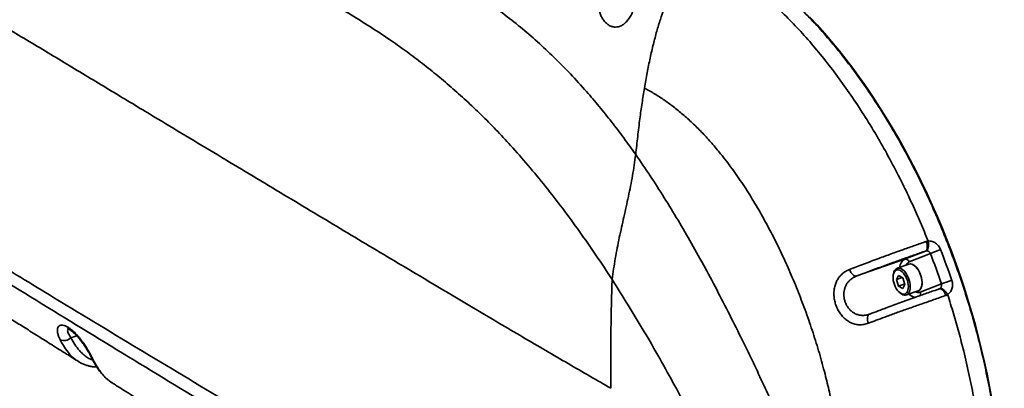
# Model space of a CAD drawing. Header units: millimetres. Extents: x -10540 to 6039, y -7467 to 6433.
# Tile 220 of 236: x 5838 to 5867, y -6883 to -6872. Entities that reach past the tile are written whole.
import ezdxf

# ---------------------------------------------------------------- set-up
doc = ezdxf.new("R2010")
doc.units = ezdxf.units.MM
doc.header["$LTSCALE"] = 8

msp = doc.modelspace()

# ---------------------------------------------------------------- linework, layer by layer
at = {"color": 7, "linetype": 'Continuous', "lineweight": 35}
for p, q in [((5864.109, -6879.031), (5864.727, -6878.785)), ((5864.747, -6878.781), (5864.727, -6878.785)), ((5864.109, -6879.031), (5862.683, -6879.528)), ((5864.878, -6878.859), (5864.246, -6879.111)), ((5864.237, -6879.177), (5863.888, -6879.299)), ((5864.271, -6879.165), (5864.237, -6879.177)), ((5863.785, -6879.434), (5863.775, -6879.472)), ((5863.867, -6879.632), (5863.929, -6879.509)), ((5864.035, -6879.573), (5863.867, -6879.632)), ((5863.93, -6879.83), (5863.867, -6879.632)), ((5863.929, -6879.509), (5864.054, -6879.585)), ((5864.054, -6879.585), (5864.117, -6879.783)), ((5864.112, -6879.766), (5863.93, -6879.83)), ((5864.055, -6879.905), (5863.93, -6879.83)), ((5864.117, -6879.783), (5864.055, -6879.905)), ((5864.164, -6880.092), (5864.514, -6879.97)), ((5864.514, -6879.97), (5864.547, -6879.959)), ((5864.572, -6880.013), (5865.205, -6879.762)), ((5865.136, -6879.914), (5865.14, -6879.912)), ((5865.143, -6879.91), (5865.154, -6879.905)), ((5863.968, -6880.026), (5863.999, -6880.05)), ((5863.056, -6880.668), (5863.069, -6880.664)), ((5839.457, -6881.308), (5839.286, -6881.367)), ((5839.512, -6882.078), (5839.502, -6882.073)), ((5840.506, -6882.706), (5840.511, -6882.709))]:
    msp.add_line(p, q, dxfattribs=at)
at = {"color": 7, "linetype": 'Continuous', "lineweight": 35, "flags": 128}
for points in [[(5861.284, -6871.813), (5861.503, -6872.048), (5861.72, -6872.29), (5861.935, -6872.541), (5862.148, -6872.799), (5862.358, -6873.064), (5862.565, -6873.337), (5862.769, -6873.616), (5862.97, -6873.902), (5863.168, -6874.195), (5863.362, -6874.493), (5863.553, -6874.798), (5863.74, -6875.108), (5863.923, -6875.424), (5864.102, -6875.745), (5864.277, -6876.071), (5864.448, -6876.402), (5864.614, -6876.736), (5864.776, -6877.076), (5864.933, -6877.418), (5865.085, -6877.765), (5865.232, -6878.114), (5865.374, -6878.467), (5865.511, -6878.822), (5865.642, -6879.18), (5865.768, -6879.54), (5865.888, -6879.902), (5866.003, -6880.265), (5866.112, -6880.629), (5866.215, -6880.994), (5866.312, -6881.36), (5866.403, -6881.726), (5866.488, -6882.092), (5866.567, -6882.458), (5866.64, -6882.823), (5866.707, -6883.188)], [(5864.754, -6878.5), (5864.769, -6878.546), (5864.78, -6878.593), (5864.785, -6878.639), (5864.784, -6878.681), (5864.778, -6878.718), (5864.766, -6878.749), (5864.749, -6878.772), (5864.727, -6878.785)], [(5862.47, -6879.333), (5862.488, -6879.378), (5862.511, -6879.42), (5862.537, -6879.457), (5862.566, -6879.488), (5862.596, -6879.512), (5862.626, -6879.526), (5862.656, -6879.532), (5862.683, -6879.528)], [(5864.22, -6879.844), (5864.216, -6879.786), (5864.206, -6879.725), (5864.19, -6879.663), (5864.168, -6879.603), (5864.141, -6879.545), (5864.11, -6879.493), (5864.075, -6879.446), (5864.038, -6879.407), (5864, -6879.377), (5863.962, -6879.356), (5863.924, -6879.346), (5863.888, -6879.345), (5863.856, -6879.355), (5863.827, -6879.376), (5863.803, -6879.405), (5863.784, -6879.444), (5863.772, -6879.49), (5863.765, -6879.542), (5863.766, -6879.599), (5863.772, -6879.659), (5863.786, -6879.721), (5863.805, -6879.782), (5863.829, -6879.841), (5863.858, -6879.896), (5863.891, -6879.946), (5863.927, -6879.989), (5863.965, -6880.023), (5864.003, -6880.049), (5864.042, -6880.065), (5864.079, -6880.07), (5864.113, -6880.065), (5864.144, -6880.05), (5864.17, -6880.025), (5864.192, -6879.991), (5864.207, -6879.949), (5864.217, -6879.899), (5864.22, -6879.844)], [(5863.785, -6879.434), (5863.792, -6879.409), (5863.811, -6879.367), (5863.835, -6879.334), (5863.864, -6879.31), (5863.898, -6879.296), (5863.934, -6879.292), (5863.973, -6879.299), (5864.014, -6879.316), (5864.054, -6879.343), (5864.094, -6879.379), (5864.132, -6879.423), (5864.168, -6879.475), (5864.199, -6879.532), (5864.227, -6879.593), (5864.249, -6879.657), (5864.265, -6879.722), (5864.275, -6879.786), (5864.278, -6879.848)], [(5864.237, -6879.177), (5864.248, -6879.174), (5864.284, -6879.17), (5864.323, -6879.177), (5864.364, -6879.194), (5864.404, -6879.221), (5864.444, -6879.257), (5864.482, -6879.302), (5864.518, -6879.353), (5864.549, -6879.41), (5864.576, -6879.471), (5864.598, -6879.535), (5864.615, -6879.6), (5864.625, -6879.664), (5864.628, -6879.726)], [(5864.237, -6879.177), (5864.239, -6879.177), (5864.275, -6879.17), (5864.313, -6879.175), (5864.353, -6879.189), (5864.394, -6879.214), (5864.434, -6879.247), (5864.473, -6879.29), (5864.509, -6879.339), (5864.542, -6879.395), (5864.57, -6879.455), (5864.593, -6879.519), (5864.611, -6879.584), (5864.623, -6879.648), (5864.628, -6879.711), (5864.627, -6879.77), (5864.619, -6879.824), (5864.605, -6879.872), (5864.585, -6879.911), (5864.559, -6879.942), (5864.529, -6879.964), (5864.514, -6879.97)], [(5864.278, -6879.848), (5864.275, -6879.906), (5864.266, -6879.958), (5864.25, -6880.004), (5864.229, -6880.042), (5864.202, -6880.071), (5864.171, -6880.09), (5864.136, -6880.098), (5864.098, -6880.097), (5864.058, -6880.085), (5864.017, -6880.063), (5863.999, -6880.05)], [(5864.628, -6879.726), (5864.625, -6879.784), (5864.616, -6879.837), (5864.6, -6879.882), (5864.579, -6879.92), (5864.552, -6879.949), (5864.521, -6879.968), (5864.514, -6879.97)], [(5865.136, -6879.914), (5865.161, -6879.909), (5865.188, -6879.914), (5865.216, -6879.928), (5865.245, -6879.952), (5865.272, -6879.983), (5865.297, -6880.02), (5865.319, -6880.063), (5865.336, -6880.108)], [(5863.024, -6880.936), (5863.01, -6880.891), (5863.001, -6880.845), (5862.999, -6880.802), (5863.002, -6880.762), (5863.011, -6880.727), (5863.026, -6880.698), (5863.046, -6880.677), (5863.069, -6880.664)], [(5839.961, -6882.046), (5839.937, -6882.026), (5839.921, -6882.003)]]:
    msp.add_lwpolyline(points, dxfattribs=at)
at = {"color": 7, "linetype": 'Continuous', "lineweight": 35}
for centre, radius, start, end in [((5866.361, -6882.14), 3.601, 109.142, 114.3276), ((5842.024, -6887.646), 24.81, 18.7811, 21.0387), ((5864.253, -6879.288), 0.294, 119.326, 177.2826), ((5864.136, -6879.142), 0.114, 15.7065, 103.9732), ((5864.324, -6879.278), 0.184, 115.0559, 157.1169), ((5842.141, -6887.605), 24.361, 18.7811, 21.0387), ((5860.345, -6864.83), 15.702, 288.0276, 289.2161), ((5864.517, -6879.846), 0.177, 240.5614, 288.3698), ((5864.495, -6879.815), 0.362, 224.1471, 257.7785), ((5864.455, -6880.059), 0.126, 333.6351, 21.2134), ((5839.078, -6881.161), 0.292, 247.7302, 315.233)]:
    msp.add_arc(centre, radius, start, end, dxfattribs=at)
for points, knots in [([(5856.102, -6875.91), (5855.983, -6875.744), (5855.747, -6875.412), (5855.384, -6874.935), (5855.015, -6874.474), (5854.607, -6873.995), (5854.16, -6873.504), (5853.672, -6873.008), (5853.175, -6872.543), (5852.667, -6872.106), (5852.147, -6871.697), (5851.617, -6871.313), (5851.082, -6870.955), (5850.462, -6870.566), (5849.462, -6869.978), (5847.534, -6868.84), (5844.775, -6867.196), (5841.635, -6865.304), (5838.672, -6863.491), (5835.873, -6861.763), (5832.608, -6859.746), (5828.863, -6857.446), (5826.039, -6855.726), (5824.627, -6854.866)], [0, 0, 0, 0, 0.012924, 0.025857, 0.03879, 0.051713, 0.067928, 0.084159, 0.100392, 0.116609, 0.133271, 0.149943, 0.16662, 0.18329, 0.207649, 0.259177, 0.362236, 0.465295, 0.554412, 0.643531, 0.732649, 0.866325, 1, 1, 1, 1]), ([(5855.398, -6879.635), (5855.239, -6879.391), (5854.92, -6878.904), (5854.429, -6878.2), (5853.929, -6877.517), (5853.42, -6876.86), (5852.902, -6876.231), (5852.408, -6875.668), (5851.94, -6875.167), (5851.499, -6874.722), (5851.054, -6874.298), (5850.605, -6873.895), (5850.152, -6873.513), (5849.696, -6873.151), (5849.237, -6872.808), (5848.712, -6872.438), (5848.121, -6872.051), (5847.464, -6871.646), (5846.089, -6870.83), (5844.002, -6869.593), (5841.214, -6867.923), (5838.438, -6866.249), (5834.762, -6864.009), (5829.894, -6861.019), (5825.922, -6858.598), (5823.787, -6857.297)], [0, 0, 0, 0, 0.017563, 0.035158, 0.052768, 0.070376, 0.087967, 0.105527, 0.119829, 0.134139, 0.148449, 0.162751, 0.177042, 0.191339, 0.205638, 0.21993, 0.240149, 0.260373, 0.280597, 0.367033, 0.453469, 0.539904, 0.62634, 0.799208, 1, 1, 1, 1]), ([(5823.468, -6863.756), (5823.841, -6863.98), (5824.591, -6864.433), (5825.725, -6865.116), (5826.873, -6865.808), (5828.034, -6866.508), (5829.327, -6867.287), (5830.752, -6868.145), (5832.305, -6869.081), (5833.774, -6869.966), (5835.154, -6870.798), (5836.443, -6871.575), (5837.725, -6872.348), (5838.997, -6873.115), (5840.256, -6873.874), (5841.412, -6874.571), (5842.466, -6875.206), (5843.419, -6875.779), (5844.357, -6876.344), (5845.281, -6876.899), (5846.189, -6877.445), (5847.08, -6877.979), (5847.953, -6878.503), (5848.808, -6879.014), (5849.643, -6879.512), (5850.457, -6879.997), (5851.251, -6880.468), (5852.009, -6880.916), (5852.731, -6881.342), (5853.418, -6881.745), (5854.085, -6882.135), (5854.73, -6882.51), (5855.155, -6882.755), (5855.363, -6882.875)], [0, 0, 0, 0, 0.03517, 0.070861, 0.107007, 0.143542, 0.180399, 0.229031, 0.27793, 0.326933, 0.367659, 0.408251, 0.448616, 0.488664, 0.528304, 0.567449, 0.597803, 0.627758, 0.657272, 0.686306, 0.714822, 0.742784, 0.770162, 0.796925, 0.823042, 0.848484, 0.87322, 0.897224, 0.91917, 0.940436, 0.961006, 0.980865, 1, 1, 1, 1]), ([(5868.592, -6892.444), (5868.636, -6892.423), (5868.738, -6892.375), (5868.896, -6892.289), (5869.064, -6892.187), (5869.229, -6892.075), (5869.389, -6891.955), (5869.546, -6891.826), (5869.699, -6891.688), (5869.847, -6891.542), (5869.991, -6891.387), (5870.13, -6891.224), (5870.265, -6891.053), (5870.395, -6890.874), (5870.52, -6890.686), (5870.64, -6890.491), (5870.756, -6890.288), (5870.866, -6890.078), (5870.971, -6889.86), (5871.07, -6889.635), (5871.165, -6889.402), (5871.254, -6889.163), (5871.337, -6888.918), (5871.415, -6888.665), (5871.487, -6888.407), (5871.554, -6888.142), (5871.615, -6887.872), (5871.67, -6887.596), (5871.72, -6887.314), (5871.764, -6887.027), (5871.802, -6886.735), (5871.834, -6886.438), (5871.86, -6886.136), (5871.88, -6885.83), (5871.895, -6885.52), (5871.903, -6885.206), (5871.906, -6884.888), (5871.903, -6884.566), (5871.894, -6884.242), (5871.879, -6883.914), (5871.858, -6883.583), (5871.831, -6883.25), (5871.798, -6882.914), (5871.76, -6882.577), (5871.716, -6882.237), (5871.666, -6881.896), (5871.611, -6881.554), (5871.55, -6881.21), (5871.483, -6880.866), (5871.41, -6880.521), (5871.332, -6880.176), (5871.249, -6879.83), (5871.16, -6879.485), (5871.066, -6879.14), (5870.967, -6878.796), (5870.863, -6878.453), (5870.753, -6878.111), (5870.639, -6877.77), (5870.519, -6877.431), (5870.395, -6877.094), (5870.265, -6876.759), (5870.132, -6876.426), (5869.993, -6876.096), (5869.85, -6875.769), (5869.703, -6875.445), (5869.552, -6875.124), (5869.396, -6874.807), (5869.236, -6874.494), (5869.073, -6874.185), (5868.905, -6873.88), (5868.734, -6873.58), (5868.559, -6873.284), (5868.381, -6872.993), (5868.2, -6872.708), (5868.015, -6872.427), (5867.828, -6872.153), (5867.637, -6871.884), (5867.444, -6871.62), (5867.248, -6871.364), (5867.049, -6871.113), (5866.848, -6870.869), (5866.645, -6870.632), (5866.44, -6870.401), (5866.233, -6870.178), (5866.024, -6869.961), (5865.814, -6869.753), (5865.602, -6869.551), (5865.389, -6869.358), (5865.174, -6869.172), (5864.959, -6868.994), (5864.743, -6868.824), (5864.526, -6868.662), (5864.308, -6868.509), (5864.09, -6868.364), (5863.872, -6868.228), (5863.653, -6868.101), (5863.435, -6867.982), (5863.217, -6867.872), (5863, -6867.771), (5862.783, -6867.679), (5862.566, -6867.597), (5862.351, -6867.523), (5862.137, -6867.459), (5861.924, -6867.404), (5861.712, -6867.358), (5861.502, -6867.322), (5861.294, -6867.295), (5861.088, -6867.278), (5860.883, -6867.27), (5860.715, -6867.27), (5860.615, -6867.276), (5860.583, -6867.278)], [0, 0, 0, 0, 0.006823, 0.01597, 0.025121, 0.034277, 0.043441, 0.052612, 0.061791, 0.070979, 0.080176, 0.089381, 0.098594, 0.107814, 0.117041, 0.126275, 0.135513, 0.144756, 0.154003, 0.163253, 0.172505, 0.18176, 0.191015, 0.200272, 0.20953, 0.218788, 0.228046, 0.237303, 0.24656, 0.255817, 0.265073, 0.274329, 0.283583, 0.292837, 0.30209, 0.311342, 0.320594, 0.329844, 0.339094, 0.348343, 0.357591, 0.366839, 0.376086, 0.385332, 0.394578, 0.403823, 0.413068, 0.422312, 0.431556, 0.4408, 0.450043, 0.459285, 0.468528, 0.47777, 0.487012, 0.496254, 0.505496, 0.514738, 0.52398, 0.533221, 0.542463, 0.551705, 0.560947, 0.570189, 0.579432, 0.588675, 0.597918, 0.607161, 0.616405, 0.625649, 0.634893, 0.644138, 0.653384, 0.66263, 0.671877, 0.681124, 0.690373, 0.699622, 0.708871, 0.718122, 0.727373, 0.736626, 0.745879, 0.755133, 0.764388, 0.773643, 0.7829, 0.792157, 0.801416, 0.810674, 0.819934, 0.829193, 0.838453, 0.847713, 0.856973, 0.866231, 0.875489, 0.884745, 0.893998, 0.903249, 0.912497, 0.92174, 0.930978, 0.940211, 0.949437, 0.958656, 0.967867, 0.97707, 0.986264, 0.995449, 1, 1, 1, 1]), ([(5856.362, -6873.929), (5856.388, -6873.776), (5856.44, -6873.478), (5856.528, -6873.042), (5856.623, -6872.63), (5856.724, -6872.247), (5856.831, -6871.893), (5856.945, -6871.571), (5857.056, -6871.304), (5857.162, -6871.086), (5857.258, -6870.913), (5857.357, -6870.758), (5857.459, -6870.621), (5857.564, -6870.501), (5857.688, -6870.382), (5857.834, -6870.269), (5858.003, -6870.172), (5858.173, -6870.095), (5858.286, -6870.052), (5858.343, -6870.031)], [0, 0, 0, 0, 0.103041, 0.200927, 0.293044, 0.378895, 0.458133, 0.530588, 0.596305, 0.640809, 0.681991, 0.72016, 0.755709, 0.789106, 0.820861, 0.866496, 0.911053, 0.955456, 1, 1, 1, 1]), ([(5864.81, -6878.487), (5864.735, -6878.302), (5864.584, -6877.934), (5864.341, -6877.391), (5864.067, -6876.811), (5863.755, -6876.201), (5863.405, -6875.564), (5863.039, -6874.948), (5862.658, -6874.355), (5862.264, -6873.785), (5861.858, -6873.242), (5861.442, -6872.727), (5861.016, -6872.241), (5860.582, -6871.786), (5860.142, -6871.363), (5859.696, -6870.975), (5859.247, -6870.622), (5858.796, -6870.303), (5858.494, -6870.121), (5858.343, -6870.031)], [0, 0, 0, 0, 0.048695, 0.09739, 0.146085, 0.207079, 0.268073, 0.329067, 0.390061, 0.451055, 0.512049, 0.573043, 0.634036, 0.69503, 0.756024, 0.817018, 0.878012, 0.939006, 1, 1, 1, 1]), ([(5856.071, -6871.504), (5856.054, -6871.554), (5856.018, -6871.654), (5855.95, -6871.787), (5855.87, -6871.905), (5855.783, -6871.997), (5855.689, -6872.065), (5855.593, -6872.104), (5855.496, -6872.116), (5855.402, -6872.102), (5855.312, -6872.063), (5855.229, -6872.003), (5855.154, -6871.922), (5855.09, -6871.824), (5855.038, -6871.71), (5854.999, -6871.583), (5854.975, -6871.446), (5854.967, -6871.302), (5854.977, -6871.152), (5854.999, -6871.035), (5855.022, -6870.95), (5855.034, -6870.915), (5855.039, -6870.897)], [0, 0, 0, 0, 0.058383, 0.118315, 0.175911, 0.235307, 0.289563, 0.34559, 0.396703, 0.449473, 0.498625, 0.549327, 0.597773, 0.647677, 0.696666, 0.747042, 0.797838, 0.849969, 0.903855, 0.959049, 0.979495, 1, 1, 1, 1]), ([(5824.003, -6871.121), (5825.108, -6871.795), (5827.532, -6873.273), (5831.263, -6875.559), (5834.541, -6877.575), (5837.163, -6879.189), (5839.361, -6880.529), (5841.793, -6881.998), (5844.462, -6883.596), (5846.921, -6885.055), (5849.167, -6886.383), (5851.196, -6887.579), (5853.236, -6888.762), (5854.771, -6889.638), (5855.625, -6890.108), (5855.791, -6890.199)], [0, 0, 0, 0, 0.105314, 0.230953, 0.356592, 0.419412, 0.482231, 0.566007, 0.649784, 0.73356, 0.796379, 0.859198, 0.922016, 0.984833, 1, 1, 1, 1]), ([(5824.647, -6871.905), (5825.192, -6872.236), (5826.826, -6873.23), (5829.542, -6874.89), (5832.62, -6876.78), (5835.52, -6878.57), (5838.251, -6880.254), (5840.992, -6881.935), (5843.753, -6883.609), (5846.538, -6885.276), (5849.028, -6886.752), (5851.219, -6888.04), (5853.106, -6889.14), (5854.609, -6890.006), (5855.721, -6890.642), (5856.199, -6890.908), (5856.438, -6891.041)], [0, 0, 0, 0, 0.051733, 0.1552, 0.258666, 0.345901, 0.433136, 0.52037, 0.607604, 0.694853, 0.782103, 0.840277, 0.898451, 0.956624, 0.978312, 1, 1, 1, 1]), ([(5856.102, -6875.91), (5856.121, -6875.731), (5856.158, -6875.376), (5856.222, -6874.866), (5856.288, -6874.385), (5856.338, -6874.08), (5856.362, -6873.929)], [0, 0, 0, 0, 0.272245, 0.539489, 0.773441, 1, 1, 1, 1]), ([(5856.362, -6873.929), (5856.463, -6873.984), (5856.665, -6874.095), (5856.962, -6874.289), (5857.254, -6874.504), (5857.542, -6874.74), (5857.824, -6874.997), (5858.099, -6875.274), (5858.368, -6875.569), (5858.66, -6875.918), (5858.972, -6876.326), (5859.3, -6876.799), (5859.615, -6877.298), (5859.917, -6877.82), (5860.205, -6878.362), (5860.478, -6878.923), (5860.737, -6879.5), (5860.978, -6880.089), (5861.203, -6880.689), (5861.409, -6881.296), (5861.595, -6881.909), (5861.754, -6882.494), (5861.885, -6883.05), (5861.994, -6883.575), (5862.085, -6884.097), (5862.158, -6884.614), (5862.212, -6885.124), (5862.248, -6885.627), (5862.254, -6885.955), (5862.257, -6886.119)], [0, 0, 0, 0, 0.031252, 0.062502, 0.093754, 0.125006, 0.156257, 0.187508, 0.21876, 0.250012, 0.291677, 0.333342, 0.375008, 0.416673, 0.458339, 0.500004, 0.541669, 0.583335, 0.625, 0.666665, 0.708331, 0.749996, 0.78571, 0.821425, 0.85714, 0.892855, 0.92857, 0.964285, 1, 1, 1, 1]), ([(5828.864, -6875.549), (5828.927, -6875.586), (5829.067, -6875.669), (5829.29, -6875.801), (5829.54, -6875.949), (5829.805, -6876.107), (5830.086, -6876.274), (5830.383, -6876.452), (5830.696, -6876.639), (5831.049, -6876.85), (5831.429, -6877.079), (5831.825, -6877.318), (5832.158, -6877.519), (5832.431, -6877.685), (5832.649, -6877.817), (5832.858, -6877.945), (5833.058, -6878.066), (5833.248, -6878.182), (5833.414, -6878.284), (5833.555, -6878.37), (5833.672, -6878.441), (5833.777, -6878.506), (5833.872, -6878.564), (5833.961, -6878.618), (5834.061, -6878.68), (5834.182, -6878.754), (5834.327, -6878.843), (5834.493, -6878.945), (5834.678, -6879.059), (5834.903, -6879.197), (5835.157, -6879.354), (5835.432, -6879.524), (5835.725, -6879.706), (5836.034, -6879.898), (5836.357, -6880.098), (5836.665, -6880.291), (5836.962, -6880.476), (5837.255, -6880.659), (5837.573, -6880.858), (5837.926, -6881.08), (5838.318, -6881.326), (5838.729, -6881.586), (5839.129, -6881.838), (5839.392, -6882.004), (5839.511, -6882.079)], [0, 0, 0, 0, 0.017557, 0.039528, 0.062981, 0.087925, 0.114367, 0.142313, 0.17177, 0.202566, 0.241849, 0.279116, 0.314345, 0.335692, 0.356202, 0.375869, 0.394691, 0.412664, 0.429495, 0.441532, 0.452514, 0.462439, 0.471306, 0.479177, 0.487636, 0.499489, 0.513199, 0.528765, 0.546187, 0.565465, 0.592058, 0.617903, 0.642955, 0.674617, 0.704909, 0.733829, 0.761378, 0.788073, 0.815989, 0.85072, 0.887413, 0.92604, 0.966573, 1, 1, 1, 1]), ([(5855.398, -6879.635), (5855.428, -6879.424), (5855.488, -6879.003), (5855.612, -6878.384), (5855.75, -6877.772), (5855.888, -6877.16), (5856.012, -6876.541), (5856.072, -6876.12), (5856.102, -6875.91)], [0, 0, 0, 0, 0.166659, 0.33332, 0.5, 0.66668, 0.833341, 1, 1, 1, 1]), ([(5856.102, -6875.91), (5856.246, -6876.119), (5856.534, -6876.537), (5856.953, -6877.192), (5857.364, -6877.866), (5857.768, -6878.563), (5858.168, -6879.283), (5858.563, -6880.025), (5858.95, -6880.779), (5859.311, -6881.506), (5859.646, -6882.202), (5859.958, -6882.867), (5860.264, -6883.539), (5860.566, -6884.218), (5860.861, -6884.904), (5861.048, -6885.365), (5861.142, -6885.596)], [0, 0, 0, 0, 0.0747, 0.149468, 0.224242, 0.298951, 0.375732, 0.452574, 0.52942, 0.606205, 0.671475, 0.736762, 0.802031, 0.868015, 0.93402, 1, 1, 1, 1]), ([(5862.47, -6879.333), (5862.538, -6879.307), (5862.673, -6879.256), (5862.885, -6879.175), (5863.107, -6879.092), (5863.32, -6879.012), (5863.522, -6878.938), (5863.709, -6878.869), (5863.894, -6878.803), (5864.074, -6878.738), (5864.248, -6878.677), (5864.419, -6878.617), (5864.587, -6878.558), (5864.698, -6878.519), (5864.754, -6878.5)], [0, 0, 0, 0, 0.098695, 0.197753, 0.296444, 0.394639, 0.470635, 0.546895, 0.62284, 0.696386, 0.770191, 0.843876, 0.921921, 1, 1, 1, 1]), ([(5864.754, -6878.5), (5864.772, -6878.495), (5864.791, -6878.489), (5864.81, -6878.487), (5864.81, -6878.487)], [0, 0, 0, 0, 0.999893, 1, 1, 1, 1]), ([(5864.81, -6878.487), (5864.83, -6878.486), (5864.87, -6878.483), (5864.946, -6878.499), (5865.036, -6878.542), (5865.126, -6878.627), (5865.162, -6878.701), (5865.181, -6878.739)], [0, 0, 0, 0, 0.13379, 0.267593, 0.510696, 0.754886, 1, 1, 1, 1]), ([(5864.727, -6878.785), (5864.675, -6878.804), (5864.571, -6878.84), (5864.416, -6878.895), (5864.262, -6878.949), (5864.11, -6879.003), (5863.954, -6879.059), (5863.795, -6879.116), (5863.636, -6879.174), (5863.458, -6879.239), (5863.266, -6879.31), (5863.063, -6879.385), (5862.869, -6879.458), (5862.745, -6879.505), (5862.683, -6879.528)], [0, 0, 0, 0, 0.082009, 0.163979, 0.23593, 0.30799, 0.379786, 0.451923, 0.524364, 0.596559, 0.696917, 0.797797, 0.899083, 1, 1, 1, 1]), ([(5864.878, -6878.859), (5864.871, -6878.847), (5864.858, -6878.823), (5864.826, -6878.797), (5864.787, -6878.78), (5864.761, -6878.78), (5864.747, -6878.781)], [0, 0, 0, 0, 0.243004, 0.487084, 0.73163, 1, 1, 1, 1]), ([(5863.024, -6880.936), (5862.981, -6880.95), (5862.895, -6880.977), (5862.762, -6880.985), (5862.63, -6880.967), (5862.503, -6880.921), (5862.386, -6880.851), (5862.283, -6880.762), (5862.193, -6880.655), (5862.12, -6880.537), (5862.064, -6880.409), (5862.025, -6880.276), (5862.005, -6880.14), (5862.002, -6880.006), (5862.019, -6879.875), (5862.054, -6879.751), (5862.108, -6879.636), (5862.18, -6879.532), (5862.271, -6879.444), (5862.369, -6879.377), (5862.439, -6879.346), (5862.47, -6879.333)], [0, 0, 0, 0, 0.0587572, 0.1174881, 0.1755955, 0.2336745, 0.2880302, 0.3423661, 0.3934685, 0.444562, 0.4939671, 0.5433729, 0.592463, 0.6415617, 0.6915461, 0.7415448, 0.7935634, 0.8455995, 0.9008061, 0.9560324, 1, 1, 1, 1]), ([(5855.363, -6882.875), (5855.363, -6882.741), (5855.361, -6882.468), (5855.36, -6882.051), (5855.361, -6881.616), (5855.364, -6881.158), (5855.371, -6880.675), (5855.382, -6880.164), (5855.393, -6879.814), (5855.398, -6879.635)], [0, 0, 0, 0, 0.125258, 0.253816, 0.38786, 0.528883, 0.67777, 0.834859, 1, 1, 1, 1]), ([(5858.11, -6884.424), (5857.973, -6884.15), (5857.698, -6883.603), (5857.265, -6882.791), (5856.818, -6881.983), (5856.356, -6881.183), (5855.884, -6880.397), (5855.56, -6879.889), (5855.398, -6879.635)], [0, 0, 0, 0, 0.162849, 0.326014, 0.493921, 0.66183, 0.830915, 1, 1, 1, 1]), ([(5862.683, -6879.528), (5862.658, -6879.538), (5862.602, -6879.561), (5862.524, -6879.612), (5862.451, -6879.677), (5862.391, -6879.753), (5862.346, -6879.836), (5862.316, -6879.927), (5862.299, -6880.02), (5862.298, -6880.117), (5862.31, -6880.214), (5862.337, -6880.308), (5862.377, -6880.399), (5862.431, -6880.482), (5862.498, -6880.557), (5862.576, -6880.618), (5862.665, -6880.666), (5862.762, -6880.696), (5862.865, -6880.705), (5862.964, -6880.697), (5863.027, -6880.677), (5863.056, -6880.668)], [0, 0, 0, 0, 0.045122, 0.101503, 0.157859, 0.210482, 0.263081, 0.313224, 0.36335, 0.412346, 0.461333, 0.510559, 0.559784, 0.610773, 0.661772, 0.716262, 0.770775, 0.829486, 0.888233, 0.948125, 1, 1, 1, 1]), ([(5865.513, -6879.658), (5865.52, -6879.68), (5865.532, -6879.724), (5865.539, -6879.81), (5865.524, -6879.912), (5865.473, -6880.017), (5865.417, -6880.061), (5865.389, -6880.083)], [0, 0, 0, 0, 0.135782, 0.27156, 0.515995, 0.758628, 1, 1, 1, 1]), ([(5863.069, -6880.664), (5863.153, -6880.632), (5863.278, -6880.585), (5863.454, -6880.519), (5863.612, -6880.461), (5863.799, -6880.391), (5863.981, -6880.325), (5864.129, -6880.271), (5864.241, -6880.23), (5864.353, -6880.19), (5864.488, -6880.142), (5864.64, -6880.087), (5864.809, -6880.028), (5864.974, -6879.97), (5865.082, -6879.932), (5865.136, -6879.914)], [0, 0, 0, 0, 0.134103, 0.201766, 0.269413, 0.368358, 0.469152, 0.51856, 0.567966, 0.619046, 0.670133, 0.751483, 0.832908, 0.916437, 1, 1, 1, 1]), ([(5865.154, -6879.905), (5865.164, -6879.897), (5865.184, -6879.882), (5865.204, -6879.847), (5865.213, -6879.805), (5865.208, -6879.777), (5865.205, -6879.762)], [0, 0, 0, 0, 0.2442461, 0.4883495, 0.7356235, 1, 1, 1, 1]), ([(5865.336, -6880.108), (5865.278, -6880.129), (5865.162, -6880.169), (5864.982, -6880.232), (5864.797, -6880.297), (5864.612, -6880.361), (5864.43, -6880.425), (5864.253, -6880.488), (5864.078, -6880.55), (5863.908, -6880.611), (5863.744, -6880.67), (5863.547, -6880.742), (5863.324, -6880.824), (5863.14, -6880.892), (5863.042, -6880.929), (5863.024, -6880.936)], [0, 0, 0, 0, 0.0806862, 0.1615733, 0.242181, 0.3224848, 0.3933353, 0.4644224, 0.5352342, 0.6034734, 0.6719237, 0.7402706, 0.8567412, 0.9733114, 1, 1, 1, 1]), ([(5865.389, -6880.083), (5865.389, -6880.083), (5865.372, -6880.094), (5865.354, -6880.101), (5865.336, -6880.108)], [0, 0, 0, 0, 0.000107, 1, 1, 1, 1]), ([(5866.511, -6886.697), (5866.508, -6886.473), (5866.5, -6886.025), (5866.457, -6885.335), (5866.391, -6884.635), (5866.298, -6883.925), (5866.181, -6883.21), (5866.039, -6882.49), (5865.885, -6881.821), (5865.725, -6881.205), (5865.565, -6880.642), (5865.448, -6880.27), (5865.389, -6880.083)], [0, 0, 0, 0, 0.107033, 0.214066, 0.321098, 0.428131, 0.535164, 0.642197, 0.749229, 0.83282, 0.91641, 1, 1, 1, 1]), ([(5838.968, -6881.432), (5838.95, -6881.395), (5838.914, -6881.319), (5838.887, -6881.217), (5838.88, -6881.128), (5838.895, -6881.059), (5838.929, -6881.012), (5838.979, -6880.989), (5839.042, -6880.988), (5839.114, -6881.008), (5839.194, -6881.049), (5839.278, -6881.108), (5839.365, -6881.184), (5839.453, -6881.273), (5839.541, -6881.375), (5839.625, -6881.485), (5839.707, -6881.602), (5839.784, -6881.723), (5839.855, -6881.845), (5839.906, -6881.938), (5839.94, -6882.005), (5839.954, -6882.032), (5839.961, -6882.046)], [0, 0, 0, 0, 0.059444, 0.1204, 0.178878, 0.239214, 0.293122, 0.348809, 0.399065, 0.450953, 0.499325, 0.549224, 0.597154, 0.646535, 0.695256, 0.745368, 0.796062, 0.848098, 0.902008, 0.957226, 0.97858, 1, 1, 1, 1]), ([(5839.206, -6881.108), (5839.2, -6881.116), (5839.187, -6881.133), (5839.187, -6881.176), (5839.202, -6881.232), (5839.235, -6881.296), (5839.269, -6881.344), (5839.286, -6881.367)], [0, 0, 0, 0, 0.176595, 0.379986, 0.583517, 0.791696, 1, 1, 1, 1]), ([(5839.189, -6881.102), (5839.189, -6881.102), (5839.188, -6881.102), (5839.194, -6881.103), (5839.209, -6881.109), (5839.231, -6881.119), (5839.26, -6881.136), (5839.295, -6881.159), (5839.334, -6881.19), (5839.378, -6881.228), (5839.424, -6881.272), (5839.473, -6881.324), (5839.522, -6881.38), (5839.571, -6881.441), (5839.62, -6881.506), (5839.669, -6881.574), (5839.716, -6881.644), (5839.761, -6881.715), (5839.804, -6881.786), (5839.844, -6881.857), (5839.881, -6881.926), (5839.907, -6881.975), (5839.919, -6881.999), (5839.921, -6882.003)], [0, 0, 0, 0, 0.009333, 0.048637, 0.08906, 0.13125, 0.175287, 0.22093, 0.266551, 0.314834, 0.365079, 0.416606, 0.468952, 0.521201, 0.575514, 0.631141, 0.687709, 0.745028, 0.80364, 0.863826, 0.925277, 0.987533, 1, 1, 1, 1]), ([(5839.502, -6882.073), (5839.498, -6882.071), (5839.462, -6882.05), (5839.399, -6882.001), (5839.314, -6881.926), (5839.208, -6881.812), (5839.088, -6881.652), (5839.008, -6881.505), (5838.968, -6881.432)], [0, 0, 0, 0, 0.018702, 0.153649, 0.290726, 0.428381, 0.712848, 1, 1, 1, 1]), ([(5839.286, -6881.367), (5839.323, -6881.436), (5839.398, -6881.572), (5839.516, -6881.73), (5839.629, -6881.848), (5839.732, -6881.932), (5839.834, -6881.997), (5839.907, -6882.024), (5839.937, -6882.035)], [0, 0, 0, 0, 0.234384, 0.468591, 0.61092, 0.753461, 0.895581, 1, 1, 1, 1]), ([(5839.922, -6882.003), (5839.928, -6882.015), (5839.955, -6882.072), (5840.009, -6882.166), (5840.081, -6882.282), (5840.156, -6882.384), (5840.232, -6882.475), (5840.31, -6882.555), (5840.379, -6882.617), (5840.423, -6882.649), (5840.439, -6882.66)], [0, 0, 0, 0, 0.047751, 0.220288, 0.382172, 0.532334, 0.672589, 0.805297, 0.93133, 1, 1, 1, 1]), ([(5839.961, -6882.046), (5839.989, -6882.099), (5840.044, -6882.204), (5840.14, -6882.351), (5840.247, -6882.489), (5840.355, -6882.596), (5840.443, -6882.668), (5840.49, -6882.696), (5840.506, -6882.706)], [0, 0, 0, 0, 0.197991, 0.396668, 0.598239, 0.801275, 0.935236, 1, 1, 1, 1]), ([(5839.503, -6882.073), (5839.509, -6882.077), (5839.544, -6882.101), (5839.613, -6882.136), (5839.709, -6882.178), (5839.807, -6882.208), (5839.906, -6882.228), (5839.989, -6882.239), (5840.04, -6882.239), (5840.057, -6882.24)], [0, 0, 0, 0, 0.037412, 0.222744, 0.402461, 0.575621, 0.744306, 0.916512, 1, 1, 1, 1]), ([(5840.468, -6882.682), (5840.47, -6882.684), (5840.482, -6882.693), (5840.495, -6882.7), (5840.505, -6882.706)], [0, 0, 0, 0, 0.167103, 1, 1, 1, 1]), ([(5840.51, -6882.71), (5840.601, -6882.768), (5840.871, -6882.939), (5841.32, -6883.223), (5841.854, -6883.561), (5842.472, -6883.952), (5843.181, -6884.402), (5843.987, -6884.914), (5844.809, -6885.436), (5845.462, -6885.852), (5845.94, -6886.157), (5846.238, -6886.346), (5846.53, -6886.533), (5846.81, -6886.711), (5847.072, -6886.878), (5847.316, -6887.034), (5847.542, -6887.179), (5847.753, -6887.314), (5847.944, -6887.436), (5848.093, -6887.532), (5848.178, -6887.586), (5848.207, -6887.604)], [0, 0, 0, 0, 0.036081, 0.106967, 0.177121, 0.246507, 0.349607, 0.454455, 0.561261, 0.669655, 0.708112, 0.746697, 0.784908, 0.821028, 0.854941, 0.886139, 0.915286, 0.942419, 0.967573, 0.98871, 1, 1, 1, 1])]:
    msp.add_open_spline(points, degree=3, knots=knots, dxfattribs=at)
for points in [[(5867, -6886.536), (5866.996, -6886.312), (5866.989, -6885.863), (5866.946, -6885.172), (5866.879, -6884.471), (5866.786, -6883.761), (5866.669, -6883.044), (5866.527, -6882.324), (5866.361, -6881.601), (5866.171, -6880.879), (5865.958, -6880.159), (5865.723, -6879.445), (5865.466, -6878.737), (5865.188, -6878.04), (5864.891, -6877.354), (5864.575, -6876.682), (5864.241, -6876.027), (5863.89, -6875.39), (5863.523, -6874.773), (5863.142, -6874.179), (5862.748, -6873.609), (5862.342, -6873.065), (5861.925, -6872.549), (5861.498, -6872.062), (5861.064, -6871.607), (5860.623, -6871.184), (5860.177, -6870.795), (5859.727, -6870.442), (5859.275, -6870.122), (5858.973, -6869.941), (5858.822, -6869.85)], [(5864.81, -6878.487), (5864.813, -6878.503), (5864.82, -6878.535), (5864.823, -6878.583), (5864.821, -6878.631), (5864.815, -6878.674), (5864.803, -6878.713), (5864.788, -6878.745), (5864.769, -6878.769), (5864.754, -6878.777), (5864.747, -6878.781)], [(5865.154, -6879.905), (5865.162, -6879.903), (5865.178, -6879.899), (5865.208, -6879.904), (5865.239, -6879.917), (5865.272, -6879.938), (5865.305, -6879.967), (5865.336, -6880.001), (5865.365, -6880.041), (5865.381, -6880.069), (5865.389, -6880.083)]]:
    msp.add_open_spline(points, degree=3, dxfattribs=at)

doc.saveas('drawing.dxf')
